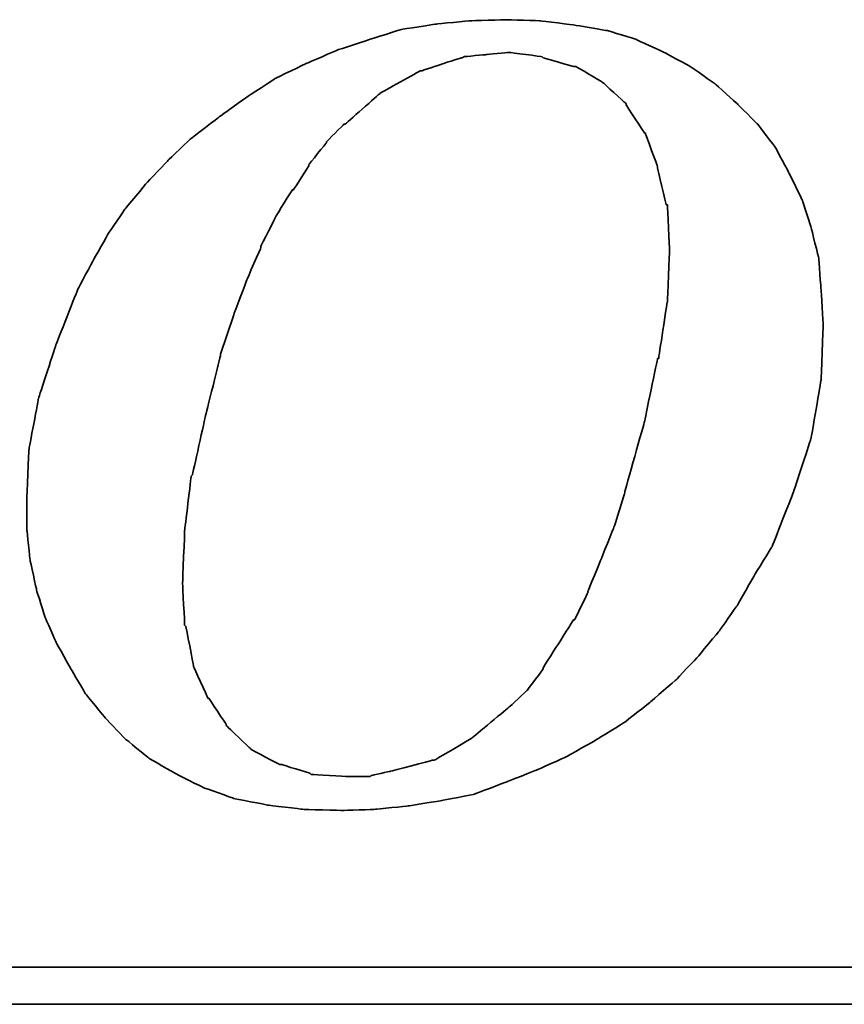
# Model space of a CAD drawing. Header units: millimetres. Extents: x 64 to 440, y -25 to 98.
# Tile 43 of 49: x 327.45 to 330.29, y 9.62 to 13.01. Entities that reach past the tile are written whole.
import ezdxf

# ---------------------------------------------------------------- set-up
doc = ezdxf.new("R2010")
doc.units = ezdxf.units.MM
doc.header["$LTSCALE"] = 0.15
doc.layers.add('DIM', color=4, linetype='CONTINUOUS')
doc.layers.add('layer 1', color=7, linetype='CONTINUOUS')

# ---------------------------------------------------------------- blocks, each defined once
blk = doc.blocks.new('TBI MOTION logo(完整正式版)')
at = {"layer": 'layer 1', "color": 22, "lineweight": 35}
for points, knots in [([(35.79625, -6.98375), (35.79625, -6.98375), (36.23125, -7.43875), (36.23125, -7.43875), (36.23125, -7.43875), (36.23125, -7.43875), (36.75625, -7.87125), (36.75625, -7.87125), (36.75625, -7.87125), (36.75625, -7.87125), (37.33125, -8.20375), (37.33125, -8.20375), (37.33125, -8.20375), (37.33125, -8.20375), (37.95625, -8.51875), (37.95625, -8.51875), (37.95625, -8.51875), (37.95625, -8.51875), (38.62625, -8.75875), (38.62625, -8.75875), (38.62625, -8.75875), (38.62625, -8.75875), (39.37125, -8.90375), (39.37125, -8.90375), (39.37125, -8.90375), (39.37125, -8.90375), (40.14125, -8.99875), (40.14125, -8.99875), (40.14125, -8.99875), (40.14125, -8.99875), (41.02625, -9.02375), (41.02625, -9.02375), (41.02625, -9.02375), (41.02625, -9.02375), (41.74625, -8.99875), (41.74625, -8.99875), (41.74625, -8.99875), (41.74625, -8.99875), (42.46625, -8.92375), (42.46625, -8.92375), (42.46625, -8.92375), (42.46625, -8.92375), (43.21125, -8.80625), (43.21125, -8.80625), (43.21125, -8.80625), (43.21125, -8.80625), (43.93125, -8.66375), (43.93125, -8.66375), (43.93125, -8.66375), (43.93125, -8.66375), (44.62625, -8.39875), (44.62625, -8.39875), (44.62625, -8.39875), (44.62625, -8.39875), (45.29625, -8.13375), (45.29625, -8.13375), (45.29625, -8.13375), (45.29625, -8.13375), (45.94625, -7.84375), (45.94625, -7.84375), (45.94625, -7.84375), (45.94625, -7.84375), (46.61625, -7.46375), (46.61625, -7.46375), (46.61625, -7.46375), (46.61625, -7.46375), (47.24125, -7.07875), (47.24125, -7.07875), (47.24125, -7.07875), (47.24125, -7.07875), (47.81625, -6.62375), (47.81625, -6.62375), (47.81625, -6.62375), (47.81625, -6.62375), (48.36875, -6.14375), (48.36875, -6.14375), (48.36875, -6.14375), (48.36875, -6.14375), (48.84625, -5.64125), (48.84625, -5.64125), (48.84625, -5.64125), (48.84625, -5.64125), (49.32625, -5.06375), (49.32625, -5.06375), (49.32625, -5.06375), (49.32625, -5.06375), (49.71125, -4.51374), (49.71125, -4.51374), (49.71125, -4.51374), (49.71125, -4.51374), (50.09625, -3.83874), (50.09625, -3.83874), (50.09625, -3.83874), (50.09625, -3.83874), (50.48125, -3.21374), (50.48125, -3.21374), (50.48125, -3.21374), (50.48125, -3.21374), (50.96125, -1.99125), (50.96125, -1.99125), (50.96125, -1.99125), (50.96125, -1.99125), (51.34375, -0.81875), (51.34375, -0.81875), (51.34375, -0.81875), (51.34375, -0.81875), (51.56125, 0.45624), (51.56125, 0.45624), (51.56125, 0.45624), (51.56125, 0.45624), (51.60625, 1.67624), (51.60625, 1.67624), (51.60625, 1.67624), (51.60625, 1.67624), (51.56125, 2.44625), (51.56125, 2.44625), (51.56125, 2.44625), (51.56125, 2.44625), (51.51125, 3.14125), (51.51125, 3.14125), (51.51125, 3.14125), (51.51125, 3.14125), (51.34375, 3.81125), (51.34375, 3.81125), (51.34375, 3.81125), (51.34375, 3.81125), (51.15125, 4.41125), (51.15125, 4.41125), (51.15125, 4.41125), (51.15125, 4.41125), (50.86125, 5.01125), (50.86125, 5.01125), (50.86125, 5.01125), (50.86125, 5.01125), (50.55125, 5.58875), (50.55125, 5.58875), (50.55125, 5.58875), (50.55125, 5.58875), (50.16625, 6.09125), (50.16625, 6.09125), (50.16625, 6.09125), (50.16625, 6.09125), (49.71125, 6.54875), (49.71125, 6.54875), (49.71125, 6.54875), (49.71125, 6.54875), (49.23125, 6.98125), (49.23125, 6.98125), (49.23125, 6.98125), (49.23125, 6.98125), (48.67875, 7.36625), (48.67875, 7.36625), (48.67875, 7.36625), (48.67875, 7.36625), (48.10375, 7.67625), (48.10375, 7.67625), (48.10375, 7.67625), (48.10375, 7.67625), (47.48125, 7.96375), (47.48125, 7.96375), (47.48125, 7.96375), (47.48125, 7.96375), (46.85625, 8.15625), (46.85625, 8.15625), (46.85625, 8.15625), (46.85625, 8.15625), (46.13625, 8.27624), (46.13625, 8.27624), (46.13625, 8.27624), (46.13625, 8.27624), (45.39125, 8.37125), (45.39125, 8.37125), (45.39125, 8.37125), (45.39125, 8.37125), (44.62625, 8.39624), (44.62625, 8.39624), (44.62625, 8.39624), (44.62625, 8.39624), (43.83625, 8.37125), (43.83625, 8.37125), (43.83625, 8.37125), (43.83625, 8.37125), (43.09125, 8.30125), (43.09125, 8.30125), (43.09125, 8.30125), (43.09125, 8.30125), (42.32125, 8.18125), (42.32125, 8.18125), (42.32125, 8.18125), (42.32125, 8.18125), (41.62875, 7.96375), (41.62875, 7.96375), (41.62875, 7.96375), (41.62875, 7.96375), (40.90625, 7.72625), (40.90625, 7.72625), (40.90625, 7.72625), (40.90625, 7.72625), (40.23624, 7.43625), (40.23624, 7.43625), (40.23624, 7.43625), (40.23624, 7.43625), (39.54124, 7.10125), (39.54124, 7.10125), (39.54124, 7.10125), (39.54124, 7.10125), (38.91625, 6.69125), (38.91625, 6.69125), (38.91625, 6.69125), (38.91625, 6.69125), (38.31625, 6.26125), (38.31625, 6.26125), (38.31625, 6.26125), (38.31625, 6.26125), (37.69125, 5.78125), (37.69125, 5.78125), (37.69125, 5.78125), (37.69125, 5.78125), (37.18625, 5.30125), (37.18625, 5.30125), (37.18625, 5.30125), (37.18625, 5.30125), (36.70625, 4.79624), (36.70625, 4.79624), (36.70625, 4.79624), (36.70625, 4.79624), (36.23125, 4.22125), (36.23125, 4.22125), (36.23125, 4.22125), (36.23125, 4.22125), (35.87124, 3.69375), (35.87124, 3.69375), (35.87124, 3.69375), (35.87124, 3.69375), (35.53125, 3.09125), (35.53125, 3.09125), (35.53125, 3.09125), (35.53125, 3.09125), (35.19875, 2.47125), (35.19875, 2.47125), (35.19875, 2.47125), (35.19875, 2.47125), (34.71625, 1.24625), (34.71625, 1.24625), (34.71625, 1.24625), (34.71625, 1.24625), (34.33125, 0.06874), (34.33125, 0.06874), (34.33125, 0.06874), (34.33125, 0.06874), (34.11625, -1.07875), (34.11625, -1.07875), (34.11625, -1.07875), (34.11625, -1.07875), (34.07125, -2.15875), (34.07125, -2.15875), (34.07125, -2.15875), (34.07125, -2.15875), (34.07125, -2.85375), (34.07125, -2.85375), (34.07125, -2.85375), (34.07125, -2.85375), (34.14125, -3.50375), (34.14125, -3.50375), (34.14125, -3.50375), (34.14125, -3.50375), (34.28625, -4.17375), (34.28625, -4.17375), (34.28625, -4.17375), (34.28625, -4.17375), (34.47625, -4.77624), (34.47625, -4.77624), (34.47625, -4.77624), (34.47625, -4.77624), (34.71625, -5.32625), (34.71625, -5.32625), (34.71625, -5.32625), (34.71625, -5.32625), (35.05375, -5.92875), (35.05375, -5.92875), (35.05375, -5.92875), (35.05375, -5.92875), (35.36375, -6.45375), (35.36375, -6.45375), (35.36375, -6.45375), (35.36375, -6.45375), (35.79625, -6.98375), (35.79625, -6.98375)], [0, 0, 0, 0, 0.01388889, 0.01388889, 0.01388889, 0.0138889, 0.02777778, 0.02777778, 0.02777778, 0.02777779, 0.04166667, 0.04166667, 0.04166667, 0.04166668, 0.05555556, 0.05555556, 0.05555556, 0.05555557, 0.06944444, 0.06944444, 0.06944444, 0.06944445, 0.08333333, 0.08333333, 0.08333333, 0.08333334, 0.09722222, 0.09722222, 0.09722222, 0.09722223, 0.11111111, 0.11111111, 0.11111111, 0.11111112, 0.125, 0.125, 0.125, 0.12500001, 0.13888889, 0.13888889, 0.13888889, 0.1388889, 0.15277778, 0.15277778, 0.15277778, 0.15277779, 0.16666667, 0.16666667, 0.16666667, 0.16666668, 0.18055556, 0.18055556, 0.18055556, 0.18055557, 0.19444444, 0.19444444, 0.19444444, 0.19444445, 0.20833333, 0.20833333, 0.20833333, 0.20833334, 0.22222222, 0.22222222, 0.22222222, 0.22222223, 0.23611111, 0.23611111, 0.23611111, 0.23611112, 0.25, 0.25, 0.25, 0.25000001, 0.26388889, 0.26388889, 0.26388889, 0.2638889, 0.27777778, 0.27777778, 0.27777778, 0.27777779, 0.29166667, 0.29166667, 0.29166667, 0.29166668, 0.30555556, 0.30555556, 0.30555556, 0.30555557, 0.31944444, 0.31944444, 0.31944444, 0.31944445, 0.33333333, 0.33333333, 0.33333333, 0.33333334, 0.34722222, 0.34722222, 0.34722222, 0.34722223, 0.36111111, 0.36111111, 0.36111111, 0.36111112, 0.375, 0.375, 0.375, 0.37500001, 0.38888889, 0.38888889, 0.38888889, 0.3888889, 0.40277778, 0.40277778, 0.40277778, 0.40277779, 0.41666667, 0.41666667, 0.41666667, 0.41666668, 0.43055556, 0.43055556, 0.43055556, 0.43055557, 0.44444444, 0.44444444, 0.44444444, 0.44444445, 0.45833333, 0.45833333, 0.45833333, 0.45833334, 0.47222222, 0.47222222, 0.47222222, 0.47222223, 0.48611111, 0.48611111, 0.48611111, 0.48611112, 0.5, 0.5, 0.5, 0.50000001, 0.51388889, 0.51388889, 0.51388889, 0.5138889, 0.52777778, 0.52777778, 0.52777778, 0.52777779, 0.54166667, 0.54166667, 0.54166667, 0.54166668, 0.55555556, 0.55555556, 0.55555556, 0.55555557, 0.56944444, 0.56944444, 0.56944444, 0.56944445, 0.58333333, 0.58333333, 0.58333333, 0.58333334, 0.59722222, 0.59722222, 0.59722222, 0.59722223, 0.61111111, 0.61111111, 0.61111111, 0.61111112, 0.625, 0.625, 0.625, 0.62500001, 0.63888889, 0.63888889, 0.63888889, 0.6388889, 0.65277778, 0.65277778, 0.65277778, 0.65277779, 0.66666667, 0.66666667, 0.66666667, 0.66666668, 0.68055556, 0.68055556, 0.68055556, 0.68055557, 0.69444444, 0.69444444, 0.69444444, 0.69444445, 0.70833333, 0.70833333, 0.70833333, 0.70833334, 0.72222222, 0.72222222, 0.72222222, 0.72222223, 0.73611111, 0.73611111, 0.73611111, 0.73611112, 0.75, 0.75, 0.75, 0.75000001, 0.76388889, 0.76388889, 0.76388889, 0.7638889, 0.77777778, 0.77777778, 0.77777778, 0.77777779, 0.79166667, 0.79166667, 0.79166667, 0.79166668, 0.80555556, 0.80555556, 0.80555556, 0.80555557, 0.81944444, 0.81944444, 0.81944444, 0.81944445, 0.83333333, 0.83333333, 0.83333333, 0.83333334, 0.84722222, 0.84722222, 0.84722222, 0.84722223, 0.86111111, 0.86111111, 0.86111111, 0.86111112, 0.875, 0.875, 0.875, 0.87500001, 0.88888889, 0.88888889, 0.88888889, 0.8888889, 0.90277778, 0.90277778, 0.90277778, 0.90277779, 0.91666667, 0.91666667, 0.91666667, 0.91666668, 0.93055556, 0.93055556, 0.93055556, 0.93055557, 0.94444444, 0.94444444, 0.94444444, 0.94444445, 0.95833333, 0.95833333, 0.95833333, 0.95833334, 0.97222222, 0.97222222, 0.97222222, 0.97222223, 0.98611111, 0.98611111, 0.98611111, 0.98611112, 1, 1, 1, 1]), ([(38.33875, 1.03124), (38.33875, 1.03124), (38.62625, 1.89625), (38.62625, 1.89625), (38.62625, 1.89625), (38.62625, 1.89625), (38.91625, 2.66375), (38.91625, 2.66375), (38.91625, 2.66375), (38.91625, 2.66375), (39.22625, 3.38125), (39.22625, 3.38125), (39.22625, 3.38125), (39.22625, 3.38125), (39.22625, 3.40624), (39.22625, 3.40624), (39.22625, 3.40624), (39.22625, 3.40624), (39.56124, 4.07624), (39.56124, 4.07624), (39.56124, 4.07624), (39.56124, 4.07624), (39.92125, 4.65125), (39.92125, 4.65125), (39.92125, 4.65125), (39.92125, 4.65125), (39.94625, 4.65125), (39.94625, 4.65125), (39.94625, 4.65125), (39.94625, 4.65125), (40.28125, 5.17875), (40.28125, 5.17875), (40.28125, 5.17875), (40.28125, 5.17875), (40.28125, 5.20375), (40.28125, 5.20375), (40.28125, 5.20375), (40.28125, 5.20375), (40.66875, 5.68625), (40.66875, 5.68625), (40.66875, 5.68625), (40.66875, 5.68625), (40.66875, 5.70625), (40.66875, 5.70625), (40.66875, 5.70625), (40.66875, 5.70625), (41.05124, 6.09125), (41.05124, 6.09125), (41.05124, 6.09125), (41.05124, 6.09125), (41.07625, 6.09125), (41.07625, 6.09125), (41.07625, 6.09125), (41.07625, 6.09125), (41.84125, 6.76625), (41.84125, 6.76625), (41.84125, 6.76625), (41.84125, 6.76625), (41.86625, 6.78625), (41.86625, 6.78625), (41.86625, 6.78625), (41.86625, 6.78625), (42.73125, 7.26624), (42.73125, 7.26624), (42.73125, 7.26624), (42.73125, 7.26624), (42.75625, 7.26624), (42.75625, 7.26624), (42.75625, 7.26624), (42.75625, 7.26624), (43.18625, 7.41125), (43.18625, 7.41125), (43.18625, 7.41125), (43.18625, 7.41125), (43.64125, 7.55625), (43.64125, 7.55625), (43.64125, 7.55625), (43.64125, 7.55625), (43.66625, 7.55625), (43.66625, 7.55625), (43.66625, 7.55625), (43.66625, 7.55625), (43.69125, 7.58124), (43.69125, 7.58124), (43.69125, 7.58124), (43.69125, 7.58124), (44.19125, 7.62625), (44.19125, 7.62625), (44.19125, 7.62625), (44.19125, 7.62625), (44.67125, 7.67625), (44.67125, 7.67625), (44.67125, 7.67625), (44.67125, 7.67625), (44.69625, 7.67625), (44.69625, 7.67625), (44.69625, 7.67625), (44.69625, 7.67625), (45.41875, 7.58124), (45.41875, 7.58124), (45.41875, 7.58124), (45.41875, 7.58124), (45.44125, 7.55625), (45.44125, 7.55625), (45.44125, 7.55625), (45.44125, 7.55625), (46.11125, 7.36625), (46.11125, 7.36625), (46.11125, 7.36625), (46.11125, 7.36625), (46.13625, 7.36625), (46.13625, 7.36625), (46.13625, 7.36625), (46.13625, 7.36625), (46.15875, 7.36625), (46.15875, 7.36625), (46.15875, 7.36625), (46.15875, 7.36625), (46.73625, 7.02624), (46.73625, 7.02624), (46.73625, 7.02624), (46.73625, 7.02624), (46.76125, 7.00624), (46.76125, 7.00624), (46.76125, 7.00624), (46.76125, 7.00624), (47.24125, 6.57124), (47.24125, 6.57124), (47.24125, 6.57124), (47.24125, 6.57124), (47.26625, 6.54875), (47.26625, 6.54875), (47.26625, 6.54875), (47.26625, 6.54875), (47.26625, 6.52375), (47.26625, 6.52375), (47.26625, 6.52375), (47.26625, 6.52375), (47.67375, 5.89875), (47.67375, 5.89875), (47.67375, 5.89875), (47.67375, 5.89875), (47.69625, 5.89875), (47.69625, 5.89875), (47.69625, 5.89875), (47.69625, 5.89875), (47.69625, 5.87625), (47.69625, 5.87625), (47.69625, 5.87625), (47.69625, 5.87625), (47.96125, 5.15625), (47.96125, 5.15625), (47.96125, 5.15625), (47.96125, 5.15625), (47.96125, 5.13125), (47.96125, 5.13125), (47.96125, 5.13125), (47.96125, 5.13125), (48.15125, 4.31875), (48.15125, 4.31875), (48.15125, 4.31875), (48.15125, 4.31875), (48.17625, 4.31875), (48.17625, 4.31875), (48.17625, 4.31875), (48.17625, 4.31875), (48.17625, 4.29125), (48.17625, 4.29125), (48.17625, 4.29125), (48.17625, 4.29125), (48.22625, 3.33125), (48.22625, 3.33125), (48.22625, 3.33125), (48.22625, 3.33125), (48.22625, 3.30875), (48.22625, 3.30875), (48.22625, 3.30875), (48.22625, 3.30875), (48.17625, 2.20624), (48.17625, 2.20624), (48.17625, 2.20624), (48.17625, 2.20624), (48.17625, 2.18124), (48.17625, 2.18124), (48.17625, 2.18124), (48.17625, 2.18124), (47.98375, 0.93624), (47.98375, 0.93624), (47.98375, 0.93624), (47.98375, 0.93624), (47.96125, 0.93624), (47.96125, 0.93624), (47.96125, 0.93624), (47.96125, 0.93624), (47.67375, -0.45874), (47.67375, -0.45874), (47.67375, -0.45874), (47.67375, -0.45874), (47.24125, -1.99125), (47.24125, -1.99125), (47.24125, -1.99125), (47.24125, -1.99125), (47.24125, -2.01874), (47.24125, -2.01874), (47.24125, -2.01874), (47.24125, -2.01874), (47.00125, -2.78375), (47.00125, -2.78375), (47.00125, -2.78375), (47.00125, -2.78375), (46.71125, -3.50375), (46.71125, -3.50375), (46.71125, -3.50375), (46.71125, -3.50375), (46.42625, -4.19875), (46.42625, -4.19875), (46.42625, -4.19875), (46.42625, -4.19875), (46.42625, -4.22375), (46.42625, -4.22375), (46.42625, -4.22375), (46.42625, -4.22375), (46.13625, -4.82374), (46.13625, -4.82374), (46.13625, -4.82374), (46.13625, -4.82374), (46.11125, -4.82374), (46.11125, -4.82374), (46.11125, -4.82374), (46.11125, -4.82374), (45.77625, -5.35125), (45.77625, -5.35125), (45.77625, -5.35125), (45.77625, -5.35125), (45.44125, -5.87875), (45.44125, -5.87875), (45.44125, -5.87875), (45.44125, -5.87875), (45.44125, -5.90375), (45.44125, -5.90375), (45.44125, -5.90375), (45.44125, -5.90375), (45.10625, -6.35875), (45.10625, -6.35875), (45.10625, -6.35875), (45.10625, -6.35875), (45.08125, -6.38375), (45.08125, -6.38375), (45.08125, -6.38375), (45.08125, -6.38375), (44.69625, -6.74375), (44.69625, -6.74375), (44.69625, -6.74375), (44.69625, -6.74375), (43.88375, -7.41625), (43.88375, -7.41625), (43.88375, -7.41625), (43.88375, -7.41625), (43.85625, -7.43875), (43.85625, -7.43875), (43.85625, -7.43875), (43.85625, -7.43875), (43.04125, -7.91875), (43.04125, -7.91875), (43.04125, -7.91875), (43.04125, -7.91875), (43.01625, -7.91875), (43.01625, -7.91875), (43.01625, -7.91875), (43.01625, -7.91875), (42.99625, -7.91875), (42.99625, -7.91875), (42.99625, -7.91875), (42.99625, -7.91875), (42.08125, -8.15875), (42.08125, -8.15875), (42.08125, -8.15875), (42.08125, -8.15875), (41.65125, -8.25625), (41.65125, -8.25625), (41.65125, -8.25625), (41.65125, -8.25625), (41.62875, -8.27875), (41.62875, -8.27875), (41.62875, -8.27875), (41.62875, -8.27875), (41.60125, -8.27875), (41.60125, -8.27875), (41.60125, -8.27875), (41.60125, -8.27875), (41.12125, -8.27875), (41.12125, -8.27875), (41.12125, -8.27875), (41.12125, -8.27875), (40.35624, -8.23125), (40.35624, -8.23125), (40.35624, -8.23125), (40.35624, -8.23125), (40.33125, -8.23125), (40.33125, -8.23125), (40.33125, -8.23125), (40.33125, -8.23125), (40.30625, -8.20375), (40.30625, -8.20375), (40.30625, -8.20375), (40.30625, -8.20375), (39.68375, -8.01375), (39.68375, -8.01375), (39.68375, -8.01375), (39.68375, -8.01375), (39.66124, -8.01375), (39.66124, -8.01375), (39.66124, -8.01375), (39.66124, -8.01375), (39.63625, -8.01375), (39.63625, -8.01375), (39.63625, -8.01375), (39.63625, -8.01375), (39.01125, -7.67875), (39.01125, -7.67875), (39.01125, -7.67875), (39.01125, -7.67875), (38.98875, -7.65375), (38.98875, -7.65375), (38.98875, -7.65375), (38.98875, -7.65375), (38.48625, -7.17375), (38.48625, -7.17375), (38.48625, -7.17375), (38.48625, -7.17375), (38.45875, -7.14875), (38.45875, -7.14875), (38.45875, -7.14875), (38.45875, -7.14875), (38.45875, -7.12875), (38.45875, -7.12875), (38.45875, -7.12875), (38.45875, -7.12875), (38.07625, -6.54875), (38.07625, -6.54875), (38.07625, -6.54875), (38.07625, -6.54875), (38.05125, -6.54875), (38.05125, -6.54875), (38.05125, -6.54875), (38.05125, -6.54875), (38.05125, -6.52875), (38.05125, -6.52875), (38.05125, -6.52875), (38.05125, -6.52875), (37.74125, -5.85375), (37.74125, -5.85375), (37.74125, -5.85375), (37.74125, -5.85375), (37.74125, -5.82875), (37.74125, -5.82875), (37.74125, -5.82875), (37.74125, -5.82875), (37.57375, -4.96875), (37.57375, -4.96875), (37.57375, -4.96875), (37.57375, -4.96875), (37.54625, -4.94375), (37.54625, -4.94375), (37.54625, -4.94375), (37.54625, -4.94375), (37.50125, -4.03375), (37.50125, -4.03375), (37.50125, -4.03375), (37.50125, -4.03375), (37.50125, -4.00875), (37.50125, -4.00875), (37.50125, -4.00875), (37.50125, -4.00875), (37.54625, -2.85375), (37.54625, -2.85375), (37.54625, -2.85375), (37.54625, -2.85375), (37.69125, -1.65875), (37.69125, -1.65875), (37.69125, -1.65875), (37.69125, -1.65875), (37.71624, -1.63375), (37.71624, -1.63375), (37.71624, -1.63375), (37.71624, -1.63375), (38.00375, -0.33875), (38.00375, -0.33875), (38.00375, -0.33875), (38.00375, -0.33875), (38.33875, 1.00624), (38.33875, 1.00624), (38.33875, 1.00624), (38.33875, 1.00624), (38.33875, 1.03124), (38.33875, 1.03124)], [0, 0, 0, 0, 0.01010101, 0.01010101, 0.01010101, 0.01010102, 0.02020202, 0.02020202, 0.02020202, 0.02020203, 0.03030303, 0.03030303, 0.03030303, 0.03030304, 0.04040404, 0.04040404, 0.04040404, 0.04040405, 0.05050505, 0.05050505, 0.05050505, 0.05050506, 0.06060606, 0.06060606, 0.06060606, 0.06060607, 0.07070707, 0.07070707, 0.07070707, 0.07070708, 0.08080808, 0.08080808, 0.08080808, 0.08080809, 0.09090909, 0.09090909, 0.09090909, 0.0909091, 0.1010101, 0.1010101, 0.1010101, 0.10101011, 0.11111111, 0.11111111, 0.11111111, 0.11111112, 0.12121212, 0.12121212, 0.12121212, 0.12121213, 0.13131313, 0.13131313, 0.13131313, 0.13131314, 0.14141414, 0.14141414, 0.14141414, 0.14141415, 0.15151515, 0.15151515, 0.15151515, 0.15151516, 0.16161616, 0.16161616, 0.16161616, 0.16161617, 0.17171717, 0.17171717, 0.17171717, 0.17171718, 0.18181818, 0.18181818, 0.18181818, 0.18181819, 0.19191919, 0.19191919, 0.19191919, 0.1919192, 0.2020202, 0.2020202, 0.2020202, 0.20202021, 0.21212121, 0.21212121, 0.21212121, 0.21212122, 0.22222222, 0.22222222, 0.22222222, 0.22222223, 0.23232323, 0.23232323, 0.23232323, 0.23232324, 0.24242424, 0.24242424, 0.24242424, 0.24242425, 0.25252525, 0.25252525, 0.25252525, 0.25252526, 0.26262626, 0.26262626, 0.26262626, 0.26262627, 0.27272727, 0.27272727, 0.27272727, 0.27272728, 0.28282828, 0.28282828, 0.28282828, 0.28282829, 0.29292929, 0.29292929, 0.29292929, 0.2929293, 0.3030303, 0.3030303, 0.3030303, 0.30303031, 0.31313131, 0.31313131, 0.31313131, 0.31313132, 0.32323232, 0.32323232, 0.32323232, 0.32323233, 0.33333333, 0.33333333, 0.33333333, 0.33333334, 0.34343434, 0.34343434, 0.34343434, 0.34343435, 0.35353535, 0.35353535, 0.35353535, 0.35353536, 0.36363636, 0.36363636, 0.36363636, 0.36363637, 0.37373737, 0.37373737, 0.37373737, 0.37373738, 0.38383838, 0.38383838, 0.38383838, 0.38383839, 0.39393939, 0.39393939, 0.39393939, 0.3939394, 0.4040404, 0.4040404, 0.4040404, 0.40404041, 0.41414141, 0.41414141, 0.41414141, 0.41414142, 0.42424242, 0.42424242, 0.42424242, 0.42424243, 0.43434343, 0.43434343, 0.43434343, 0.43434344, 0.44444444, 0.44444444, 0.44444444, 0.44444445, 0.45454545, 0.45454545, 0.45454545, 0.45454546, 0.46464646, 0.46464646, 0.46464646, 0.46464647, 0.47474747, 0.47474747, 0.47474747, 0.47474748, 0.48484848, 0.48484848, 0.48484848, 0.48484849, 0.49494949, 0.49494949, 0.49494949, 0.4949495, 0.50505051, 0.50505051, 0.50505051, 0.50505052, 0.51515152, 0.51515152, 0.51515152, 0.51515153, 0.52525253, 0.52525253, 0.52525253, 0.52525254, 0.53535354, 0.53535354, 0.53535354, 0.53535355, 0.54545455, 0.54545455, 0.54545455, 0.54545456, 0.55555556, 0.55555556, 0.55555556, 0.55555557, 0.56565657, 0.56565657, 0.56565657, 0.56565658, 0.57575758, 0.57575758, 0.57575758, 0.57575759, 0.58585859, 0.58585859, 0.58585859, 0.5858586, 0.5959596, 0.5959596, 0.5959596, 0.59595961, 0.60606061, 0.60606061, 0.60606061, 0.60606062, 0.61616162, 0.61616162, 0.61616162, 0.61616163, 0.62626263, 0.62626263, 0.62626263, 0.62626264, 0.63636364, 0.63636364, 0.63636364, 0.63636365, 0.64646465, 0.64646465, 0.64646465, 0.64646466, 0.65656566, 0.65656566, 0.65656566, 0.65656567, 0.66666667, 0.66666667, 0.66666667, 0.66666668, 0.67676768, 0.67676768, 0.67676768, 0.67676769, 0.68686869, 0.68686869, 0.68686869, 0.6868687, 0.6969697, 0.6969697, 0.6969697, 0.69696971, 0.70707071, 0.70707071, 0.70707071, 0.70707072, 0.71717172, 0.71717172, 0.71717172, 0.71717173, 0.72727273, 0.72727273, 0.72727273, 0.72727274, 0.73737374, 0.73737374, 0.73737374, 0.73737375, 0.74747475, 0.74747475, 0.74747475, 0.74747476, 0.75757576, 0.75757576, 0.75757576, 0.75757577, 0.76767677, 0.76767677, 0.76767677, 0.76767678, 0.77777778, 0.77777778, 0.77777778, 0.77777779, 0.78787879, 0.78787879, 0.78787879, 0.7878788, 0.7979798, 0.7979798, 0.7979798, 0.79797981, 0.80808081, 0.80808081, 0.80808081, 0.80808082, 0.81818182, 0.81818182, 0.81818182, 0.81818183, 0.82828283, 0.82828283, 0.82828283, 0.82828284, 0.83838384, 0.83838384, 0.83838384, 0.83838385, 0.84848485, 0.84848485, 0.84848485, 0.84848486, 0.85858586, 0.85858586, 0.85858586, 0.85858587, 0.86868687, 0.86868687, 0.86868687, 0.86868688, 0.87878788, 0.87878788, 0.87878788, 0.87878789, 0.88888889, 0.88888889, 0.88888889, 0.8888889, 0.8989899, 0.8989899, 0.8989899, 0.89898991, 0.90909091, 0.90909091, 0.90909091, 0.90909092, 0.91919192, 0.91919192, 0.91919192, 0.91919193, 0.92929293, 0.92929293, 0.92929293, 0.92929294, 0.93939394, 0.93939394, 0.93939394, 0.93939395, 0.94949495, 0.94949495, 0.94949495, 0.94949496, 0.95959596, 0.95959596, 0.95959596, 0.95959597, 0.96969697, 0.96969697, 0.96969697, 0.96969698, 0.97979798, 0.97979798, 0.97979798, 0.97979799, 0.98989899, 0.98989899, 0.98989899, 0.989899, 1, 1, 1, 1]), ([(75.90875, -9.47875), (75.90875, -9.47875), (75.90875, -12.28625), (75.90875, -12.28625), (75.90875, -12.28625), (75.90875, -12.28625), (75.90875, -12.47875), (75.90875, -12.47875), (75.90875, -12.47875), (75.90875, -12.47875), (75.71625, -12.47875), (75.71625, -12.47875), (75.71625, -12.47875), (75.71625, -12.47875), (-88.32875, -12.47875), (-88.32875, -12.47875), (-88.32875, -12.47875), (-88.32875, -12.47875), (-88.32875, -13.29375), (-88.32875, -13.29375), (-88.32875, -13.29375), (-88.32875, -13.29375), (82.89125, -13.29375), (82.89125, -13.29375), (82.89125, -13.29375), (82.89125, -13.29375), (75.90875, -9.47875), (75.90875, -9.47875)], [0, 0, 0, 0, 0.14285714, 0.14285714, 0.14285714, 0.14285715, 0.28571429, 0.28571429, 0.28571429, 0.2857143, 0.42857143, 0.42857143, 0.42857143, 0.42857144, 0.57142857, 0.57142857, 0.57142857, 0.57142858, 0.71428571, 0.71428571, 0.71428571, 0.71428572, 0.85714286, 0.85714286, 0.85714286, 0.85714287, 1, 1, 1, 1])]:
    blk.add_open_spline(points, degree=3, knots=knots, dxfattribs=at)

msp = doc.modelspace()

# ---------------------------------------------------------------- block references
at = {"layer": 'DIM', "color": 0, "xscale": 0.1563722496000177, "yscale": 0.1563722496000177, "zscale": 0.1563722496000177}
msp.add_blockref('TBI MOTION logo(完整正式版)', (322.1481, 11.6996), dxfattribs=at)

doc.saveas('drawing.dxf')
